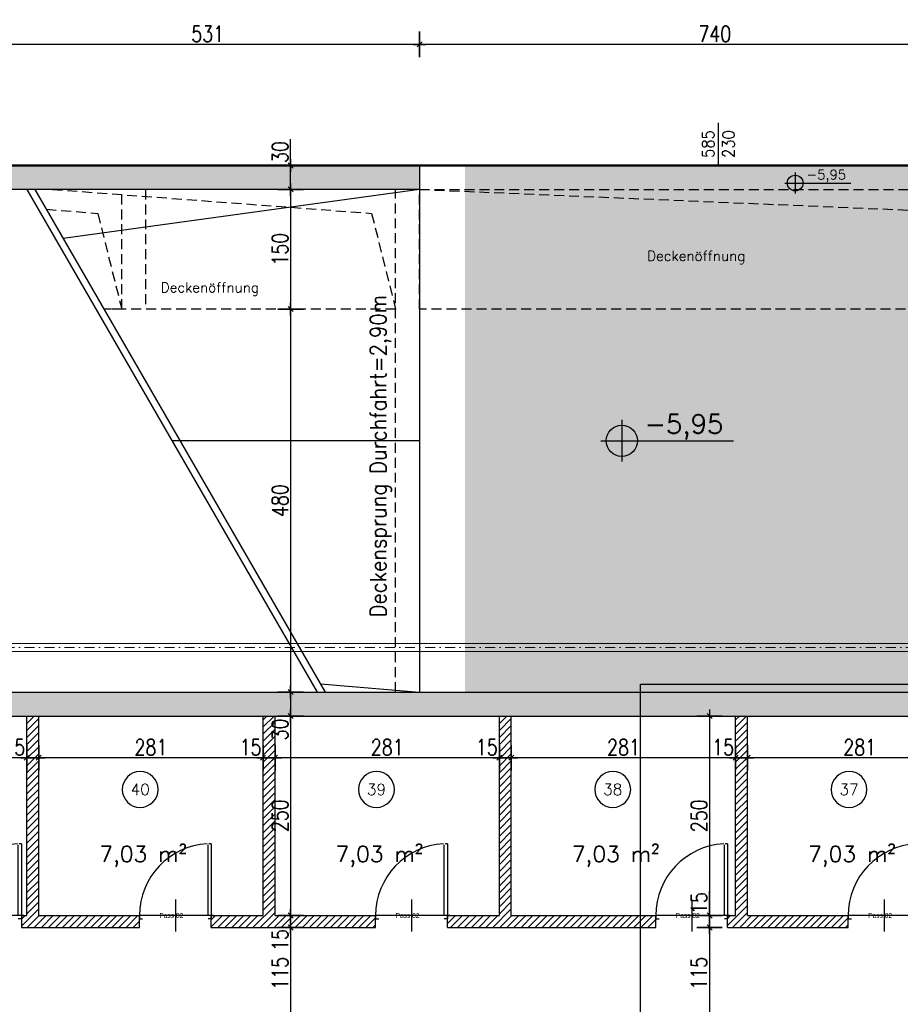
# Model space of a CAD drawing. Header units: centimetres. Extents: x -18458 to 60221, y -11985 to 33979.
# Tile 29 of 50: x 4627 to 5730, y 2609 to 3843. Entities that reach past the tile are written whole.
import ezdxf
from ezdxf.enums import TextEntityAlignment as Align

# ---------------------------------------------------------------- set-up
doc = ezdxf.new("R2010")
doc.units = ezdxf.units.CM
doc.header["$LTSCALE"] = 50
doc.header["$MEASUREMENT"] = 0
doc.header["$PDMODE"] = 34
for name, pattern in [('DASHDOT2', [0.5, 0.25, -0.125, 0, -0.125]), ('HIDDEN', [0.375, 0.25, -0.125]), ('STRICHPUNKT', [1, 0.5, -0.25, 0, -0.25])]:
    doc.linetypes.add(name, pattern=pattern)
for name, color, linetype in [('01_ansicht', 251, 'Continuous'), ('01_Bemassung', 150, 'Continuous'), ('01_Dünn', 4, 'Continuous'), ('01_Grundriss_verdeckt', 3, 'HIDDEN'), ('01_Koten', 2, 'Continuous'), ('01_Mauern', 1, 'Continuous'), ('01_Mauern_Betonziegel', 147, 'Continuous'), ('01_Raumstempel', 2, 'Continuous'), ('01_Schlitze_Schächte', 52, 'Continuous'), ('01_Schraff_Beton', 5, 'Continuous'), ('01_Schraff_Betonziegel', 125, 'Continuous'), ('01_Stellflächen', 153, 'Continuous'), ('01_Text', 2, 'Continuous'), ('01_Tueren', 7, 'Continuous'), ('01_unterzüge', 241, 'Continuous')]:
    doc.layers.add(name, color=color, linetype=linetype)
doc.layers.add('01_Grenzen', color=7, linetype='Continuous', true_color=0x3c64f6)
doc.layers.add('04_Inst_Abflüsse', color=44, linetype='Continuous', lineweight=9)
doc.styles.add('Romans', font='Romans.shx')
doc.styles.add('SIPLEX1', font='romans.shx', dxfattribs={"width": 0.8})
doc.dimstyles.new('BEM-50_grundrisse', dxfattribs={"dimscale": 1.6, "dimtxt": 12.5, "dimasz": 0.4, "dimexe": 0.1, "dimexo": 0.5, "dimgap": 2, "dimtad": 1, "dimdec": 0, "dimrnd": 0.5, "dimzin": 12, "dimdsep": 46, "dimtxsty": 'SIPLEX1', "dimblk": 'bempkt', "dimcen": -0.2, "dimdle": 0.05, "dimse1": 1, "dimse2": 1, "dimclrd": 256, "dimclre": 256, "dimclrt": 256, "dimazin": 0, "dimtfac": 1, "dimtdec": 0, "dimtmove": 0, "dimatfit": 2, "dimldrblk": 'BEMPU', "dimfxl": 0, "dimtvp": 1, "dimtolj": 1, "dimtzin": 0, "dimarcsym": 0})
doc.dimstyles.new('Block_bem', dxfattribs={"dimtxt": 6, "dimasz": 0.18, "dimexe": 0.18, "dimexo": 0.0625, "dimgap": 2, "dimtad": 0, "dimdec": 0, "dimzin": 0, "dimdsep": 46, "dimtxsty": 'Standard', "dimcen": 0, "dimse1": 1, "dimse2": 1, "dimsd1": 1, "dimsd2": 1, "dimadec": 0, "dimazin": 0, "dimtfac": 1, "dimtdec": 0, "dimtix": 1, "dimtofl": 0, "dimtmove": 0, "dimatfit": 3, "dimfxl": 0, "dimtolj": 1, "dimtzin": 0, "dimarcsym": 0})
pattern_1 = [(45, (20000, -20000), (-4.4194174, 4.4194174), [])]

# ---------------------------------------------------------------- blocks, each defined once
blk = doc.blocks.new('q')
at = {"layer": '01_Koten', "linetype": 'Continuous'}
h = blk.add_hatch(color=256, dxfattribs=at)
h.paths.add_polyline_path([(0, 9.8), (0, 0), (9.8, 0, 0.414214)])
h.paths.add_polyline_path([(0, -9.8), (0, 0), (-9.8, 0, 0.414214)])
at = {"layer": '01_Koten'}
for p, q in [((0, 13.01), (0, -13.01)), ((-13.01, 0), (69.93, 0))]:
    blk.add_line(p, q, dxfattribs=at)
blk.add_circle((0, 0), 9.8, dxfattribs=at)
at = {"layer": '01_Koten', "style": 'Romans'}
blk.add_attdef('QUOTE', (14.33, 4.53), '', height=12, dxfattribs=at)
blk = doc.blocks.new('*D34')
at = {"layer": 'Defpoints', "color": 0}
for p in [(-86, 0), (-4, 0), (-86, -4)]:
    blk.add_point(p, dxfattribs=at)
at = {"layer": 'Defpoints', "color": 0, "insert": (-50, 0), "char_height": 6, "attachment_point": 5}
blk.add_mtext('\\A1;Pass 82', dxfattribs=at)
blk = doc.blocks.new('rs_Keller')
at = {"layer": '01_Text', "color": 0}
blk.add_arc((0, 35), 22.5, 180.191, 179.809, dxfattribs=at)
at = {"layer": '01_Text', "color": 4, "style": 'Romans'}
blk.add_attdef('NR', text='', height=14, dxfattribs=at).set_placement((0, 35), align=Align.MIDDLE_CENTER)
at = {"layer": '01_Text', "color": 0, "style": 'Romans', "flags": 2}
blk.add_attdef('Keller', (-51.2, -26), '', height=20, dxfattribs=at)
at = {"layer": '01_Text', "color": 0, "style": 'Romans'}
blk.add_attdef('Nettofläche', (-51.2, -56), '', height=20, dxfattribs=at)
blk = doc.blocks.new('bempkt')
at = {"layer": '01_Bemassung', "color": 0}
for p, q in [((0, -25), (0, 25)), ((12.5, 0), (-12.5, 0)), ((-4.95, -4.95), (4.95, 4.95))]:
    blk.add_line(p, q, dxfattribs=at)
blk = doc.blocks.new('*D239')
at = {"layer": '01_Bemassung', "lineweight": -2}
blk.add_line((5866.9, 3811.6), (5128.2, 3811.6), dxfattribs=at)
at = {"layer": 'Defpoints', "color": 0}
for p in [(5127.6, 3811.6), (5127.6, 3659.9), (5867.6, 3659.9)]:
    blk.add_point(p, dxfattribs=at)
at = {"layer": '01_Bemassung', "lineweight": -2, "xscale": 0.6400000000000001, "yscale": 0.6400000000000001, "zscale": 0.6400000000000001, "rotation": 180}
blk.add_blockref('bempkt', (5127.6, 3811.6), dxfattribs=at)
at = {"layer": '01_Bemassung', "lineweight": -2, "xscale": 0.6400000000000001, "yscale": 0.6400000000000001, "zscale": 0.6400000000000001}
blk.add_blockref('bempkt', (5867.6, 3811.6), dxfattribs=at)
at = {"layer": '01_Bemassung', "insert": (5497.6, 3824.8), "char_height": 20, "attachment_point": 5, "style": 'SIPLEX1'}
blk.add_mtext('\\A1;740', dxfattribs=at)
blk = doc.blocks.new('BEMPU')
at = {"layer": '01_Bemassung', "color": 4}
for p, q in [((0, -25), (0, 25)), ((5, 0), (-5, 0))]:
    blk.add_line(p, q, dxfattribs=at)
blk.add_circle((0, 0), 2.5, dxfattribs=at)
blk = doc.blocks.new('*D240')
at = {"layer": '01_Bemassung', "lineweight": -2}
blk.add_line((5126.9, 3811.6), (4597.6, 3811.6), dxfattribs=at)
at = {"layer": 'Defpoints', "color": 0}
for p in [(4596.9, 3811.6), (5127.6, 3659.9), (4596.9, 3629.9)]:
    blk.add_point(p, dxfattribs=at)
at = {"layer": '01_Bemassung', "lineweight": -2, "xscale": 0.6400000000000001, "yscale": 0.6400000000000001, "zscale": 0.6400000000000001, "rotation": 180}
blk.add_blockref('bempkt', (4596.9, 3811.6), dxfattribs=at)
at = {"layer": '01_Bemassung', "lineweight": -2, "xscale": 0.6400000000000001, "yscale": 0.6400000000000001, "zscale": 0.6400000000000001}
blk.add_blockref('bempkt', (5127.6, 3811.6), dxfattribs=at)
at = {"layer": '01_Bemassung', "insert": (4862.2, 3824.8), "char_height": 20, "attachment_point": 5, "style": 'SIPLEX1'}
blk.add_mtext('\\A1;531', dxfattribs=at)
blk = doc.blocks.new('*D250')
at = {"layer": '01_Bemassung', "lineweight": -2}
blk.add_line((7888.8, 3858.6), (1039.8, 3858.6), dxfattribs=at)
at = {"layer": 'Defpoints', "color": 0}
for p in [(1039.1, 3858.6), (1039.1, 3659.9), (7889.4, 2999.9)]:
    blk.add_point(p, dxfattribs=at)
at = {"layer": '01_Bemassung', "lineweight": -2, "xscale": 0.6400000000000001, "yscale": 0.6400000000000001, "zscale": 0.6400000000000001, "rotation": 180}
blk.add_blockref('bempkt', (1039.1, 3858.6), dxfattribs=at)
at = {"layer": '01_Bemassung', "lineweight": -2, "xscale": 0.6400000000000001, "yscale": 0.6400000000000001, "zscale": 0.6400000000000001}
blk.add_blockref('bempkt', (7889.4, 3858.6), dxfattribs=at)
at = {"layer": '01_Bemassung', "insert": (4464.3, 3871.8), "char_height": 20, "attachment_point": 5, "style": 'SIPLEX1'}
blk.add_mtext('\\A1;6851', dxfattribs=at)
blk = doc.blocks.new('*D251')
at = {"layer": '01_Bemassung', "lineweight": -2}
blk.add_line((8626.3, 3904.9), (1039.8, 3904.9), dxfattribs=at)
at = {"layer": 'Defpoints', "color": 0}
for p in [(1039.1, 3904.9), (1039.1, 3659.9), (8626.9, 2999.9)]:
    blk.add_point(p, dxfattribs=at)
at = {"layer": '01_Bemassung', "lineweight": -2, "xscale": 0.6400000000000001, "yscale": 0.6400000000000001, "zscale": 0.6400000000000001, "rotation": 180}
blk.add_blockref('bempkt', (1039.1, 3904.9), dxfattribs=at)
at = {"layer": '01_Bemassung', "lineweight": -2, "xscale": 0.6400000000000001, "yscale": 0.6400000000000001, "zscale": 0.6400000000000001}
blk.add_blockref('bempkt', (8626.9, 3904.9), dxfattribs=at)
at = {"layer": '01_Bemassung', "insert": (4833, 3918.1), "char_height": 20, "attachment_point": 5, "style": 'SIPLEX1'}
blk.add_mtext('\\A1;7588', dxfattribs=at)
blk = doc.blocks.new('*D440')
at = {"layer": '01_Bemassung', "lineweight": -2}
blk.add_line((5819.1, 2917.6), (5539.3, 2917.6), dxfattribs=at)
at = {"layer": 'Defpoints', "color": 0}
for p in [(5538.7, 2917.6), (5538.7, 2799.9), (5819.8, 2799.9)]:
    blk.add_point(p, dxfattribs=at)
at = {"layer": '01_Bemassung', "lineweight": -2, "xscale": 0.6400000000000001, "yscale": 0.6400000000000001, "zscale": 0.6400000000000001, "rotation": 180}
blk.add_blockref('bempkt', (5538.7, 2917.6), dxfattribs=at)
at = {"layer": '01_Bemassung', "lineweight": -2, "xscale": 0.6400000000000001, "yscale": 0.6400000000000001, "zscale": 0.6400000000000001}
blk.add_blockref('bempkt', (5819.8, 2917.6), dxfattribs=at)
at = {"layer": '01_Bemassung', "insert": (5679.2, 2930.8), "char_height": 20, "attachment_point": 5, "style": 'SIPLEX1'}
blk.add_mtext('\\A1;281', dxfattribs=at)
blk = doc.blocks.new('*D441')
at = {"layer": '01_Bemassung', "lineweight": -2}
for p, q in [((5523.7, 2917.6), (5493, 2917.6)), ((5538.1, 2917.6), (5524.3, 2917.6))]:
    blk.add_line(p, q, dxfattribs=at)
at = {"layer": 'Defpoints', "color": 0}
for p in [(5523.7, 2917.6), (5523.7, 2799.9), (5538.7, 2799.9)]:
    blk.add_point(p, dxfattribs=at)
at = {"layer": '01_Bemassung', "lineweight": -2, "xscale": 0.6400000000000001, "yscale": 0.6400000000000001, "zscale": 0.6400000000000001, "rotation": 180}
blk.add_blockref('bempkt', (5523.7, 2917.6), dxfattribs=at)
at = {"layer": '01_Bemassung', "lineweight": -2, "xscale": 0.6400000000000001, "yscale": 0.6400000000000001, "zscale": 0.6400000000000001}
blk.add_blockref('bempkt', (5538.7, 2917.6), dxfattribs=at)
at = {"layer": '01_Bemassung', "insert": (5508.1, 2930.8), "char_height": 20, "attachment_point": 5, "style": 'SIPLEX1'}
blk.add_mtext('\\A1;15', dxfattribs=at)
blk = doc.blocks.new('*D442')
at = {"layer": '01_Bemassung', "lineweight": -2}
blk.add_line((5523.1, 2917.6), (5243.3, 2917.6), dxfattribs=at)
at = {"layer": 'Defpoints', "color": 0}
for p in [(5242.6, 2917.6), (5242.6, 2799.9), (5523.7, 2799.9)]:
    blk.add_point(p, dxfattribs=at)
at = {"layer": '01_Bemassung', "lineweight": -2, "xscale": 0.6400000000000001, "yscale": 0.6400000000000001, "zscale": 0.6400000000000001, "rotation": 180}
blk.add_blockref('bempkt', (5242.6, 2917.6), dxfattribs=at)
at = {"layer": '01_Bemassung', "lineweight": -2, "xscale": 0.6400000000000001, "yscale": 0.6400000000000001, "zscale": 0.6400000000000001}
blk.add_blockref('bempkt', (5523.7, 2917.6), dxfattribs=at)
at = {"layer": '01_Bemassung', "insert": (5383.2, 2930.8), "char_height": 20, "attachment_point": 5, "style": 'SIPLEX1'}
blk.add_mtext('\\A1;281', dxfattribs=at)
blk = doc.blocks.new('*D443')
at = {"layer": '01_Bemassung', "lineweight": -2}
for p, q in [((5227.6, 2917.6), (5197, 2917.6)), ((5242, 2917.6), (5228.3, 2917.6))]:
    blk.add_line(p, q, dxfattribs=at)
at = {"layer": 'Defpoints', "color": 0}
for p in [(5227.6, 2917.6), (5227.6, 2799.9), (5242.6, 2799.9)]:
    blk.add_point(p, dxfattribs=at)
at = {"layer": '01_Bemassung', "lineweight": -2, "xscale": 0.6400000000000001, "yscale": 0.6400000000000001, "zscale": 0.6400000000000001, "rotation": 180}
blk.add_blockref('bempkt', (5227.6, 2917.6), dxfattribs=at)
at = {"layer": '01_Bemassung', "lineweight": -2, "xscale": 0.6400000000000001, "yscale": 0.6400000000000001, "zscale": 0.6400000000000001}
blk.add_blockref('bempkt', (5242.6, 2917.6), dxfattribs=at)
at = {"layer": '01_Bemassung', "insert": (5212, 2930.8), "char_height": 20, "attachment_point": 5, "style": 'SIPLEX1'}
blk.add_mtext('\\A1;15', dxfattribs=at)
blk = doc.blocks.new('*D444')
at = {"layer": '01_Bemassung', "lineweight": -2}
blk.add_line((5227, 2917.6), (4947.2, 2917.6), dxfattribs=at)
at = {"layer": 'Defpoints', "color": 0}
for p in [(4946.6, 2917.6), (4946.6, 2799.9), (5227.6, 2799.9)]:
    blk.add_point(p, dxfattribs=at)
at = {"layer": '01_Bemassung', "lineweight": -2, "xscale": 0.6400000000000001, "yscale": 0.6400000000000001, "zscale": 0.6400000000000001, "rotation": 180}
blk.add_blockref('bempkt', (4946.6, 2917.6), dxfattribs=at)
at = {"layer": '01_Bemassung', "lineweight": -2, "xscale": 0.6400000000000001, "yscale": 0.6400000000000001, "zscale": 0.6400000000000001}
blk.add_blockref('bempkt', (5227.6, 2917.6), dxfattribs=at)
at = {"layer": '01_Bemassung', "insert": (5087.1, 2930.8), "char_height": 20, "attachment_point": 5, "style": 'SIPLEX1'}
blk.add_mtext('\\A1;281', dxfattribs=at)
blk = doc.blocks.new('*D445')
at = {"layer": '01_Bemassung', "lineweight": -2}
for p, q in [((4931.6, 2917.6), (4900.9, 2917.6)), ((4945.9, 2917.6), (4932.2, 2917.6))]:
    blk.add_line(p, q, dxfattribs=at)
at = {"layer": 'Defpoints', "color": 0}
for p in [(4931.6, 2917.6), (4931.6, 2799.9), (4946.6, 2799.9)]:
    blk.add_point(p, dxfattribs=at)
at = {"layer": '01_Bemassung', "lineweight": -2, "xscale": 0.6400000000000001, "yscale": 0.6400000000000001, "zscale": 0.6400000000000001, "rotation": 180}
blk.add_blockref('bempkt', (4931.6, 2917.6), dxfattribs=at)
at = {"layer": '01_Bemassung', "lineweight": -2, "xscale": 0.6400000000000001, "yscale": 0.6400000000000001, "zscale": 0.6400000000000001}
blk.add_blockref('bempkt', (4946.6, 2917.6), dxfattribs=at)
at = {"layer": '01_Bemassung', "insert": (4915.9, 2930.8), "char_height": 20, "attachment_point": 5, "style": 'SIPLEX1'}
blk.add_mtext('\\A1;15', dxfattribs=at)
blk = doc.blocks.new('*D446')
at = {"layer": '01_Bemassung', "lineweight": -2}
blk.add_line((4930.9, 2917.6), (4651.1, 2917.6), dxfattribs=at)
at = {"layer": 'Defpoints', "color": 0}
for p in [(4650.5, 2917.6), (4650.5, 2799.9), (4931.6, 2799.9)]:
    blk.add_point(p, dxfattribs=at)
at = {"layer": '01_Bemassung', "lineweight": -2, "xscale": 0.6400000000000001, "yscale": 0.6400000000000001, "zscale": 0.6400000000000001, "rotation": 180}
blk.add_blockref('bempkt', (4650.5, 2917.6), dxfattribs=at)
at = {"layer": '01_Bemassung', "lineweight": -2, "xscale": 0.6400000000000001, "yscale": 0.6400000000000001, "zscale": 0.6400000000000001}
blk.add_blockref('bempkt', (4931.6, 2917.6), dxfattribs=at)
at = {"layer": '01_Bemassung', "insert": (4791, 2930.8), "char_height": 20, "attachment_point": 5, "style": 'SIPLEX1'}
blk.add_mtext('\\A1;281', dxfattribs=at)
blk = doc.blocks.new('*D447')
at = {"layer": '01_Bemassung', "lineweight": -2}
for p, q in [((4635.5, 2917.6), (4604.8, 2917.6)), ((4649.9, 2917.6), (4636.1, 2917.6))]:
    blk.add_line(p, q, dxfattribs=at)
at = {"layer": 'Defpoints', "color": 0}
for p in [(4635.5, 3049.9), (4635.5, 2917.6), (4650.5, 2799.9)]:
    blk.add_point(p, dxfattribs=at)
at = {"layer": '01_Bemassung', "lineweight": -2, "xscale": 0.6400000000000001, "yscale": 0.6400000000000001, "zscale": 0.6400000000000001, "rotation": 180}
blk.add_blockref('bempkt', (4635.5, 2917.6), dxfattribs=at)
at = {"layer": '01_Bemassung', "lineweight": -2, "xscale": 0.6400000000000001, "yscale": 0.6400000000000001, "zscale": 0.6400000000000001}
blk.add_blockref('bempkt', (4650.5, 2917.6), dxfattribs=at)
at = {"layer": '01_Bemassung', "insert": (4619.8, 2930.8), "char_height": 20, "attachment_point": 5, "style": 'SIPLEX1'}
blk.add_mtext('\\A1;15', dxfattribs=at)
blk = doc.blocks.new('*D448')
at = {"layer": '01_Bemassung', "lineweight": -2}
blk.add_line((4634.9, 2917.6), (4355.1, 2917.6), dxfattribs=at)
at = {"layer": 'Defpoints', "color": 0}
for p in [(4354.4, 3049.9), (4635.5, 3049.9), (4354.4, 2917.6)]:
    blk.add_point(p, dxfattribs=at)
at = {"layer": '01_Bemassung', "lineweight": -2, "xscale": 0.6400000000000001, "yscale": 0.6400000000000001, "zscale": 0.6400000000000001, "rotation": 180}
blk.add_blockref('bempkt', (4354.4, 2917.6), dxfattribs=at)
at = {"layer": '01_Bemassung', "lineweight": -2, "xscale": 0.6400000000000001, "yscale": 0.6400000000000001, "zscale": 0.6400000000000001}
blk.add_blockref('bempkt', (4635.5, 2917.6), dxfattribs=at)
at = {"layer": '01_Bemassung', "insert": (4495, 2930.8), "char_height": 20, "attachment_point": 5, "style": 'SIPLEX1'}
blk.add_mtext('\\A1;281', dxfattribs=at)
blk = doc.blocks.new('*D449')
at = {"layer": '01_Bemassung', "lineweight": -2}
blk.add_line((4966, 3629.2), (4966, 3480.5), dxfattribs=at)
at = {"layer": 'Defpoints', "color": 0}
for p in [(5114.7, 3629.9), (4771.6, 3479.9), (4966, 3479.9)]:
    blk.add_point(p, dxfattribs=at)
at = {"layer": '01_Bemassung', "lineweight": -2, "xscale": 0.6400000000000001, "yscale": 0.6400000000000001, "zscale": 0.6400000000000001}
for p, rotation in [((4966, 3629.9), 90), ((4966, 3479.9), 270)]:
    blk.add_blockref('bempkt', p, dxfattribs=dict(at, rotation=rotation))
at = {"layer": '01_Bemassung', "insert": (4952.8, 3554.9), "char_height": 20, "attachment_point": 5, "rotation": 90, "style": 'SIPLEX1'}
blk.add_mtext('\\A1;150', dxfattribs=at)
blk = doc.blocks.new('*D450')
at = {"layer": '01_Bemassung', "lineweight": -2}
blk.add_line((4966, 3479.2), (4966, 3000.5), dxfattribs=at)
at = {"layer": 'Defpoints', "color": 0}
for p in [(4771.6, 3479.9), (4584.1, 2999.9), (4966, 2999.9)]:
    blk.add_point(p, dxfattribs=at)
at = {"layer": '01_Bemassung', "lineweight": -2, "xscale": 0.6400000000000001, "yscale": 0.6400000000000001, "zscale": 0.6400000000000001}
for p, rotation in [((4966, 3479.9), 90), ((4966, 2999.9), 270)]:
    blk.add_blockref('bempkt', p, dxfattribs=dict(at, rotation=rotation))
at = {"layer": '01_Bemassung', "insert": (4952.8, 3239.9), "char_height": 20, "attachment_point": 5, "rotation": 90, "style": 'SIPLEX1'}
blk.add_mtext('\\A1;480', dxfattribs=at)
blk = doc.blocks.new('*D451')
at = {"layer": '01_Bemassung', "lineweight": -2}
for p, q in [((4966, 3659.9), (4966, 3692.8)), ((4966, 3630.5), (4966, 3659.2))]:
    blk.add_line(p, q, dxfattribs=at)
at = {"layer": 'Defpoints', "color": 0}
for p in [(4966, 3659.9), (5114.7, 3659.9), (5114.7, 3629.9)]:
    blk.add_point(p, dxfattribs=at)
at = {"layer": '01_Bemassung', "lineweight": -2, "xscale": 0.6400000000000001, "yscale": 0.6400000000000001, "zscale": 0.6400000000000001}
for p, rotation in [((4966, 3659.9), 90), ((4966, 3629.9), 270)]:
    blk.add_blockref('bempkt', p, dxfattribs=dict(at, rotation=rotation))
at = {"layer": '01_Bemassung', "insert": (4952.8, 3676.7), "char_height": 20, "attachment_point": 5, "rotation": 90, "style": 'SIPLEX1'}
blk.add_mtext('\\A1;30', dxfattribs=at)
blk = doc.blocks.new('*D452')
at = {"layer": '01_Bemassung', "lineweight": -2}
for p, q in [((4966, 2999.2), (4966, 2970.5)), ((4966, 2969.9), (4966, 2936.9))]:
    blk.add_line(p, q, dxfattribs=at)
at = {"layer": 'Defpoints', "color": 0}
for p in [(4634.3, 2999.9), (4966, 2969.9), (5759.2, 2969.9)]:
    blk.add_point(p, dxfattribs=at)
at = {"layer": '01_Bemassung', "lineweight": -2, "xscale": 0.6400000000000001, "yscale": 0.6400000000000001, "zscale": 0.6400000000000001}
for p, rotation in [((4966, 2999.9), 90), ((4966, 2969.9), 270)]:
    blk.add_blockref('bempkt', p, dxfattribs=dict(at, rotation=rotation))
at = {"layer": '01_Bemassung', "insert": (4952.8, 2953.1), "char_height": 20, "attachment_point": 5, "rotation": 90, "style": 'SIPLEX1'}
blk.add_mtext('\\A1;30', dxfattribs=at)
blk = doc.blocks.new('*D453')
at = {"layer": '01_Bemassung', "lineweight": -2}
blk.add_line((4966, 2969.2), (4966, 2720.5), dxfattribs=at)
at = {"layer": 'Defpoints', "color": 0}
for p in [(5709, 2969.9), (4959.3, 2719.9), (4966, 2719.9)]:
    blk.add_point(p, dxfattribs=at)
at = {"layer": '01_Bemassung', "lineweight": -2, "xscale": 0.6400000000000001, "yscale": 0.6400000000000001, "zscale": 0.6400000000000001}
for p, rotation in [((4966, 2969.9), 90), ((4966, 2719.9), 270)]:
    blk.add_blockref('bempkt', p, dxfattribs=dict(at, rotation=rotation))
at = {"layer": '01_Bemassung', "insert": (4952.8, 2844.9), "char_height": 20, "attachment_point": 5, "rotation": 90, "style": 'SIPLEX1'}
blk.add_mtext('\\A1;250', dxfattribs=at)
blk = doc.blocks.new('*D454')
at = {"layer": '01_Bemassung', "lineweight": -2}
for p, q in [((4966, 2719.2), (4966, 2705.5)), ((4966, 2704.9), (4966, 2674.2))]:
    blk.add_line(p, q, dxfattribs=at)
at = {"layer": 'Defpoints', "color": 0}
for p in [(4959.3, 2719.9), (4919.3, 2704.9), (4966, 2704.9)]:
    blk.add_point(p, dxfattribs=at)
at = {"layer": '01_Bemassung', "lineweight": -2, "xscale": 0.6400000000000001, "yscale": 0.6400000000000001, "zscale": 0.6400000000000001}
for p, rotation in [((4966, 2719.9), 90), ((4966, 2704.9), 270)]:
    blk.add_blockref('bempkt', p, dxfattribs=dict(at, rotation=rotation))
at = {"layer": '01_Bemassung', "insert": (4952.8, 2689.2), "char_height": 20, "attachment_point": 5, "rotation": 90, "style": 'SIPLEX1'}
blk.add_mtext('\\A1;15', dxfattribs=at)
blk = doc.blocks.new('*D455')
at = {"layer": '01_Bemassung', "lineweight": -2}
blk.add_line((4966, 2704.2), (4966, 2590.6), dxfattribs=at)
at = {"layer": 'Defpoints', "color": 0}
for p in [(4919.3, 2704.9), (4889.1, 2589.9), (4966, 2589.9)]:
    blk.add_point(p, dxfattribs=at)
at = {"layer": '01_Bemassung', "lineweight": -2, "xscale": 0.6400000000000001, "yscale": 0.6400000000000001, "zscale": 0.6400000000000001}
for p, rotation in [((4966, 2704.9), 90), ((4966, 2589.9), 270)]:
    blk.add_blockref('bempkt', p, dxfattribs=dict(at, rotation=rotation))
at = {"layer": '01_Bemassung', "insert": (4952.8, 2647.4), "char_height": 20, "attachment_point": 5, "rotation": 90, "style": 'SIPLEX1'}
blk.add_mtext('\\A1;115', dxfattribs=at)
blk = doc.blocks.new('*D461')
at = {"layer": '01_Bemassung', "lineweight": -2}
blk.add_line((5491, 2969.2), (5491, 2720.5), dxfattribs=at)
at = {"layer": 'Defpoints', "color": 0}
for p in [(5759.2, 2969.9), (5491, 2719.9), (5538.7, 2719.9)]:
    blk.add_point(p, dxfattribs=at)
at = {"layer": '01_Bemassung', "lineweight": -2, "xscale": 0.6400000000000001, "yscale": 0.6400000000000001, "zscale": 0.6400000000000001}
for p, rotation in [((5491, 2969.9), 90), ((5491, 2719.9), 270)]:
    blk.add_blockref('bempkt', p, dxfattribs=dict(at, rotation=rotation))
at = {"layer": '01_Bemassung', "insert": (5477.8, 2844.9), "char_height": 20, "attachment_point": 5, "rotation": 90, "style": 'SIPLEX1'}
blk.add_mtext('\\A1;250', dxfattribs=at)
blk = doc.blocks.new('*D462')
at = {"layer": '01_Bemassung', "lineweight": -2}
blk.add_line((5491, 2704.2), (5491, 2590.6), dxfattribs=at)
at = {"layer": 'Defpoints', "color": 0}
for p in [(5513.7, 2704.9), (5451.9, 2589.9), (5491, 2589.9)]:
    blk.add_point(p, dxfattribs=at)
at = {"layer": '01_Bemassung', "lineweight": -2, "xscale": 0.6400000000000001, "yscale": 0.6400000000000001, "zscale": 0.6400000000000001}
for p, rotation in [((5491, 2704.9), 90), ((5491, 2589.9), 270)]:
    blk.add_blockref('bempkt', p, dxfattribs=dict(at, rotation=rotation))
at = {"layer": '01_Bemassung', "insert": (5477.8, 2647.4), "char_height": 20, "attachment_point": 5, "rotation": 90, "style": 'SIPLEX1'}
blk.add_mtext('\\A1;115', dxfattribs=at)
blk = doc.blocks.new('*D470')
at = {"layer": '01_Bemassung', "lineweight": -2}
for p, q in [((5491, 2719.9), (5491, 2750.5)), ((5491, 2705.5), (5491, 2719.2))]:
    blk.add_line(p, q, dxfattribs=at)
at = {"layer": 'Defpoints', "color": 0}
for p in [(5491, 2719.9), (5538.7, 2719.9), (5513.7, 2704.9)]:
    blk.add_point(p, dxfattribs=at)
at = {"layer": '01_Bemassung', "lineweight": -2, "xscale": 0.6400000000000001, "yscale": 0.6400000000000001, "zscale": 0.6400000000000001}
for p, rotation in [((5491, 2719.9), 90), ((5491, 2704.9), 270)]:
    blk.add_blockref('bempkt', p, dxfattribs=dict(at, rotation=rotation))
at = {"layer": '01_Bemassung', "insert": (5477.8, 2735.5), "char_height": 20, "attachment_point": 5, "rotation": 90, "style": 'SIPLEX1'}
blk.add_mtext('\\A1;15', dxfattribs=at)
blk = doc.blocks.new('oeffmass')
at = {"layer": '01_Text'}
blk.add_line((17.87, 0), (-17.87, 0), dxfattribs=at)
at = {"layer": '01_Text', "style": 'SIPLEX1', "width": 0.9}
for tag, p in [('TÜRBREITE', (0, 3.4)), ('TÜRHÖHE', (0, -13.59))]:
    blk.add_attdef(tag, text='', height=10, dxfattribs=at).set_placement(p, align=Align.CENTER)
blk = doc.blocks.new('*U33')
at = {"layer": '01_Tueren', "color": 0}
for p, q in [((0, 89.9), (-3, 89.9)), ((-45, 20), (-45, -20)), ((-93, 0), (-90, 0)), ((-90, 0), (-90, -4)), ((3, 0), (0, 0)), ((0, 0), (0, -4)), ((-90, -4), (-86, -4)), ((0, -4), (-4, -4))]:
    blk.add_line(p, q, dxfattribs=at)
blk.add_lwpolyline([(0, 89.9), (0, 0), (-4, 0), (-4, 88.8)], dxfattribs=at)
blk.add_arc((0, 0), 90, 93.1819, 180, dxfattribs=at)
at = {"layer": 'Defpoints', "color": 91}
blk.add_line((0, 0), (-90, 0), dxfattribs=at)
dim = blk.add_linear_dim(base=(-86, 0), p1=(-4, 0), p2=(-86, -4), angle=180, text='Pass <>', dimstyle='Block_bem', dxfattribs=at)
dim.commit()
dim.dimension.update_dxf_attribs({"geometry": '*D34', "text_midpoint": (-50, 0), "dimtype": 160})

msp = doc.modelspace()

# ---------------------------------------------------------------- hatches: boundary and pattern name
at = {"layer": '01_Schraff_Beton'}
h = msp.add_hatch(dxfattribs=at)
h.set_pattern_fill('ANSI33', color=256, scale=50, style=0)
h.paths.add_polyline_path([(4596.9, 2999.9), (4596.9, 3629.9), (5127.6, 3629.9), (5127.6, 3659.9), (2566.9, 3659.9), (2566.9, 3629.9), (4571.9, 3629.9), (4571.9, 3299.9), (3771.9, 3299.9), (3771.9, 3279.9), (4571.9, 3279.9), (4571.9, 2999.9), (3771.9, 2999.9), (3771.9, 2969.9), (4324.4, 2969.9), (4354.4, 2969.9), (4596.9, 2969.9)])
h = msp.add_hatch(dxfattribs=at)
h.set_pattern_fill('ANSI33', color=256, scale=50, style=0)
h.paths.add_polyline_path([(7169.4, 2999.9), (4596.9, 2999.9), (4596.9, 2969.9), (7164.1, 2969.9), (7244.4, 2889.5), (7244.4, 2634.9), (7269.4, 2634.9), (7269.4, 2899.9)])
at = {"layer": '01_Schraff_Betonziegel'}
h = msp.add_hatch(dxfattribs=at)
h.set_pattern_fill('ANSI31', color=256, scale=50, style=0)
h.set_pattern_definition(pattern_1)
h.paths.add_polyline_path([(4776.6, 2719.9), (4650.5, 2719.9), (4650.5, 2969.9), (4635.5, 2969.9), (4635.5, 2719.9), (4628.7, 2719.9), (4628.7, 2704.9), (4776.6, 2704.9)])
h = msp.add_hatch(dxfattribs=at)
h.set_pattern_fill('ANSI31', color=256, scale=50, style=0)
h.set_pattern_definition(pattern_1)
h.paths.add_polyline_path([(5072.6, 2719.9), (4946.6, 2719.9), (4946.6, 2969.9), (4931.6, 2969.9), (4931.6, 2719.9), (4866.6, 2719.9), (4866.6, 2704.9), (5072.6, 2704.9)])
h = msp.add_hatch(dxfattribs=at)
h.set_pattern_fill('ANSI31', color=256, scale=50, style=0)
h.set_pattern_definition(pattern_1)
h.paths.add_polyline_path([(5423.7, 2719.9), (5242.6, 2719.9), (5242.6, 2969.9), (5227.6, 2969.9), (5227.6, 2719.9), (5162.6, 2719.9), (5162.6, 2704.9), (5423.7, 2704.9)])
h = msp.add_hatch(dxfattribs=at)
h.set_pattern_fill('ANSI31', color=256, scale=50, style=0)
h.set_pattern_definition(pattern_1)
h.paths.add_polyline_path([(5664.8, 2719.9), (5538.7, 2719.9), (5538.7, 2969.9), (5523.7, 2969.9), (5523.7, 2719.9), (5513.7, 2719.9), (5513.7, 2704.9), (5664.8, 2704.9)])

# ---------------------------------------------------------------- linework, layer by layer
at = {"layer": '01_ansicht'}
msp.add_lwpolyline([(5404.4, 3009.9), (8324.4, 3009.9), (8324.4, 1819.9), (5404.4, 1819.9)], close=True, dxfattribs=at)
at = {"layer": '01_Dünn'}
for p, q in [((5127.6, 3659.9), (5867.6, 3659.9)), ((4635.5, 3629.9), (4999.3, 2999.9)), ((4645.5, 3629.9), (5009.3, 2999.9))]:
    msp.add_line(p, q, dxfattribs=at)
at = {"layer": '01_Grenzen', "linetype": 'STRICHPUNKT', "const_width": 3}
msp.add_lwpolyline([(8825.3, 4800.9), (8046.5, 4626.1), (7291.1, 4447.8), (6752.6, 4129.5), (6497.6, 4065.4), (5921.8, 3980.5), (5927.6, 3659.9), (830.7, 3659.9), (796.4, 3597.7), (721.1, 3457), (413.7, 2891.3), (-656, 944.6), (-1092.3, 177), (509.1, 107.3), (3605.6, -49.4), (6371.7, -219.6), (7220.6, -259.4), (8865.8, -368.2), (8841.7, 1305.7), (8834.5, 3007.4), (8830.4, 3481.3), (8821.5, 4491.8), (8825.3, 4800.9)], dxfattribs=at)
at = {"layer": '01_Grundriss_verdeckt'}
msp.add_line((5097.6, 2999.9), (5097.6, 3629.9), dxfattribs=at)
at = {"layer": '01_Mauern'}
for p, q in [((5127.6, 3659.9), (1039.1, 3659.9)), ((5127.6, 3659.9), (5127.6, 3629.9)), ((5127.6, 3629.9), (4596.9, 3629.9)), ((4596.9, 2999.9), (7169.4, 2999.9)), ((4354.4, 2969.9), (7164.1, 2969.9))]:
    msp.add_line(p, q, dxfattribs=at)
at = {"layer": '01_Mauern_Betonziegel'}
for p, q in [((4635.5, 2719.9), (4635.5, 2969.9)), ((4650.5, 2719.9), (4650.5, 2969.9)), ((4931.6, 2719.9), (4931.6, 2969.9)), ((4946.6, 2719.9), (4946.6, 2969.9)), ((5227.6, 2719.9), (5227.6, 2969.9)), ((5242.6, 2719.9), (5242.6, 2969.9)), ((5523.7, 2719.9), (5523.7, 2969.9)), ((5538.7, 2719.9), (5538.7, 2969.9)), ((4628.7, 2719.9), (4635.5, 2719.9)), ((4628.7, 2719.9), (4628.7, 2704.9)), ((4650.5, 2719.9), (4776.6, 2719.9)), ((4776.6, 2704.9), (4776.6, 2719.9)), ((4866.6, 2719.9), (4931.6, 2719.9)), ((4866.6, 2704.9), (4866.6, 2719.9)), ((4946.6, 2719.9), (5072.6, 2719.9)), ((5072.6, 2704.9), (5072.6, 2719.9)), ((5162.6, 2719.9), (5227.6, 2719.9)), ((5162.6, 2704.9), (5162.6, 2719.9)), ((5242.6, 2719.9), (5423.7, 2719.9)), ((5423.7, 2704.9), (5423.7, 2719.9)), ((5513.7, 2719.9), (5523.7, 2719.9)), ((5513.7, 2704.9), (5513.7, 2719.9)), ((5538.7, 2719.9), (5664.8, 2719.9)), ((5664.8, 2704.9), (5664.8, 2719.9)), ((4628.7, 2704.9), (4776.6, 2704.9)), ((4866.6, 2704.9), (5072.6, 2704.9)), ((5162.6, 2704.9), (5423.7, 2704.9)), ((5513.7, 2704.9), (5664.8, 2704.9))]:
    msp.add_line(p, q, dxfattribs=at)
at = {"layer": '01_Schlitze_Schächte', "linetype": 'HIDDEN'}
for p, q in [((4667.6, 3629.9), (5067.6, 3599.9)), ((4754.4, 3479.9), (4754.4, 3629.9)), ((4784.4, 3629.9), (4784.4, 3479.9)), ((5127.6, 3629.9), (5837.6, 3599.9)), ((4659.8, 3605.1), (4724.4, 3599.9)), ((4724.4, 3599.9), (4754.4, 3479.9)), ((5067.6, 3599.9), (5097.6, 3479.9)), ((5097.6, 3479.9), (4732.1, 3479.9)), ((4754.4, 3479.9), (4732.1, 3479.9))]:
    msp.add_line(p, q, dxfattribs=at)
msp.add_lwpolyline([(5127.6, 3629.9), (5867.6, 3629.9), (5867.6, 3479.9), (5127.6, 3479.9)], close=True, dxfattribs=at)
at = {"layer": '01_Stellflächen'}
for p, q in [((5127.6, 3629.9), (4681, 3568.4)), ((5127.6, 3629.9), (5127.6, 2999.9)), ((5127.6, 3314.9), (4817.4, 3314.9)), ((5003.4, 3010.1), (5127.6, 2999.9))]:
    msp.add_line(p, q, dxfattribs=at)
at = {"layer": '01_unterzüge'}
msp.add_solid([(5184.4, 2969.9), (5184.4, 3659.9), (7121.9, 2969.9), (7121.9, 3659.9)], dxfattribs=at)
at = {"layer": '04_Inst_Abflüsse'}
for p, q in [((3560.6, 3060.9), (6894.4, 3060.9)), ((3528.1, 3050.9), (6894.4, 3050.9))]:
    msp.add_line(p, q, dxfattribs=at)
at = {"layer": '04_Inst_Abflüsse', "linetype": 'DASHDOT2'}
msp.add_line((3528.1, 3055.9), (6894.4, 3055.9), dxfattribs=at)

# ---------------------------------------------------------------- block references
at = {"layer": '01_Koten'}
msp.add_blockref('q', (5598.3, 3637.9), dxfattribs=at).add_auto_attribs({'QUOTE': '-5,95'})
at = {"layer": '01_Koten', "xscale": 2, "yscale": 2, "zscale": 2}
msp.add_blockref('q', (5381, 3314.9), dxfattribs=at).add_auto_attribs({'QUOTE': '-5,95'})
at = {"layer": '01_Text', "xscale": 1.5, "yscale": 1.5, "zscale": 1.5, "rotation": 90}
msp.add_blockref('oeffmass', (5501.9, 3686.7), dxfattribs=at).add_auto_attribs({'TÜRBREITE': '585', 'TÜRHÖHE': '230'})
at = {"layer": '01_Text'}
ref = msp.add_blockref('rs_Keller', (4777.6, 2842.9), dxfattribs=at)
ref.add_attrib('NR', '40', dxfattribs={"color": 4, "height": 14, "rotation": 360, "style": 'Romans'}).set_placement((4777.6, 2877.9), align=Align.MIDDLE_CENTER)
ref.add_attrib('Nettofläche', '7,03 m²', (4726.4, 2787), dxfattribs={"color": 0, "height": 20, "rotation": 360, "style": 'Romans'})
ref = msp.add_blockref('rs_Keller', (5073.6, 2842.9), dxfattribs=at)
ref.add_attrib('NR', '39', dxfattribs={"color": 4, "height": 14, "rotation": 360, "style": 'Romans'}).set_placement((5073.6, 2877.9), align=Align.MIDDLE_CENTER)
ref.add_attrib('Nettofläche', '7,03 m²', (5022.4, 2787), dxfattribs={"color": 0, "height": 20, "rotation": 360, "style": 'Romans'})
ref = msp.add_blockref('rs_Keller', (5369.7, 2842.9), dxfattribs=at)
ref.add_attrib('NR', '38', dxfattribs={"color": 4, "height": 14, "rotation": 360, "style": 'Romans'}).set_placement((5369.7, 2877.9), align=Align.MIDDLE_CENTER)
ref.add_attrib('Nettofläche', '7,03 m²', (5318.5, 2787), dxfattribs={"color": 0, "height": 20, "rotation": 360, "style": 'Romans'})
ref = msp.add_blockref('rs_Keller', (5665.8, 2842.9), dxfattribs=at)
ref.add_attrib('NR', '37', dxfattribs={"color": 4, "height": 14, "rotation": 360, "style": 'Romans'}).set_placement((5665.8, 2877.9), align=Align.MIDDLE_CENTER)
ref.add_attrib('Nettofläche', '7,03 m²', (5614.6, 2787), dxfattribs={"color": 0, "height": 20, "rotation": 360, "style": 'Romans'})
at = {"layer": '01_Tueren'}
for p in [(4628.7, 2719.9), (4866.6, 2719.9), (5162.6, 2719.9), (5513.7, 2719.9), (5754.8, 2719.9)]:
    msp.add_blockref('*U33', p, dxfattribs=at)

# ---------------------------------------------------------------- texts
at = {"layer": '01_Raumstempel', "style": 'Romans'}
for p in [(5474.3, 3540.4), (4864.8, 3500.8)]:
    msp.add_text('Deckenöffnung', height=12.5, dxfattribs=at).set_placement(p, align=Align.CENTER)
at = {"layer": '01_Text', "style": 'SIPLEX1', "width": 0.9}
msp.add_text('Deckensprung Durchfahrt=2,90m', height=20, rotation=90, dxfattribs=at).set_placement((5085.8, 3093.5))

# ---------------------------------------------------------------- dimensions: what is measured, and where the dimension line sits
at = {"layer": '01_Bemassung'}
for base, p1, p2, picture, middle in [((1039.1, 3904.9), (8626.9, 2999.9), (1039.1, 3659.9), '*D251', (4833, 3918.1)), ((1039.1, 3858.6), (7889.4, 2999.9), (1039.1, 3659.9), '*D250', (4464.3, 3871.8)), ((4596.9, 3811.6), (5127.6, 3659.9), (4596.9, 3629.9), '*D240', (4862.2, 3824.8)), ((5127.6, 3811.6), (5867.6, 3659.9), (5127.6, 3659.9), '*D239', (5497.6, 3824.8)), ((4354.4, 2917.6), (4635.5, 3049.9), (4354.4, 3049.9), '*D448', (4495, 2930.8)), ((4635.5, 2917.6), (4650.5, 2799.9), (4635.5, 3049.9), '*D447', (4619.8, 2930.8)), ((4650.5, 2917.6), (4931.6, 2799.9), (4650.5, 2799.9), '*D446', (4791, 2930.8)), ((4931.6, 2917.6), (4946.6, 2799.9), (4931.6, 2799.9), '*D445', (4915.9, 2930.8)), ((4946.6, 2917.6), (5227.6, 2799.9), (4946.6, 2799.9), '*D444', (5087.1, 2930.8)), ((5227.6, 2917.6), (5242.6, 2799.9), (5227.6, 2799.9), '*D443', (5212, 2930.8)), ((5242.6, 2917.6), (5523.7, 2799.9), (5242.6, 2799.9), '*D442', (5383.2, 2930.8)), ((5523.7, 2917.6), (5538.7, 2799.9), (5523.7, 2799.9), '*D441', (5508.1, 2930.8)), ((5538.7, 2917.6), (5819.8, 2799.9), (5538.7, 2799.9), '*D440', (5679.2, 2930.8))]:
    dim = msp.add_linear_dim(base=base, p1=p1, p2=p2, dimstyle='BEM-50_grundrisse', dxfattribs=at)
    dim.commit()
    dim.dimension.update_dxf_attribs({"geometry": picture, "text_midpoint": middle})
for base, p1, p2, picture, middle in [((4966, 3659.9), (5114.7, 3629.9), (5114.7, 3659.9), '*D451', (4952.8, 3676.7)), ((4966, 3479.9), (5114.7, 3629.9), (4771.6, 3479.9), '*D449', (4952.8, 3554.9)), ((4966, 2999.9), (4771.6, 3479.9), (4584.1, 2999.9), '*D450', (4952.8, 3239.9)), ((4966, 2969.9), (4634.3, 2999.9), (5759.2, 2969.9), '*D452', (4952.8, 2953.1)), ((4966, 2719.9), (5709, 2969.9), (4959.3, 2719.9), '*D453', (4952.8, 2844.9)), ((5491, 2719.9), (5759.2, 2969.9), (5538.7, 2719.9), '*D461', (5477.8, 2844.9)), ((5491, 2719.9), (5513.7, 2704.9), (5538.7, 2719.9), '*D470', (5477.8, 2735.5)), ((4966, 2704.9), (4959.3, 2719.9), (4919.3, 2704.9), '*D454', (4952.8, 2689.2)), ((4966, 2589.9), (4919.3, 2704.9), (4889.1, 2589.9), '*D455', (4952.8, 2647.4)), ((5491, 2589.9), (5513.7, 2704.9), (5451.9, 2589.9), '*D462', (5477.8, 2647.4))]:
    dim = msp.add_linear_dim(base=base, p1=p1, p2=p2, angle=90, dimstyle='BEM-50_grundrisse', dxfattribs=at)
    dim.commit()
    dim.dimension.update_dxf_attribs({"geometry": picture, "text_midpoint": middle})

doc.saveas('drawing.dxf')
